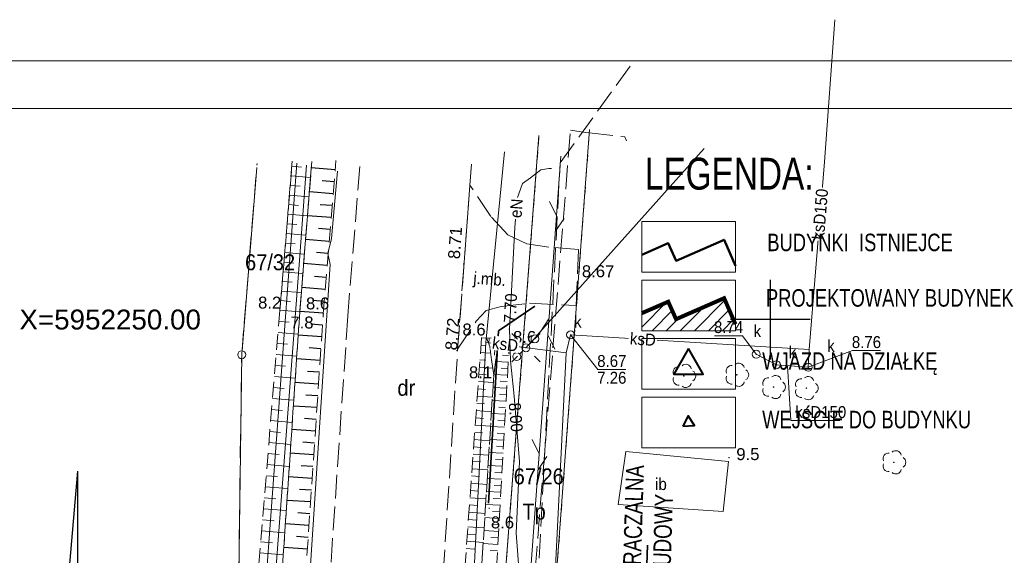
# Model space of a CAD drawing. Extents: x 5477991 to 5478204, y 5952118 to 5952269.
# Tile 8 of 9: x 5478103 to 5478165, y 5952235 to 5952269. Entities that reach past the tile are written whole.
import ezdxf
from ezdxf.enums import TextEntityAlignment as Align

# ---------------------------------------------------------------- set-up
doc = ezdxf.new("R2010")
doc.units = 0
doc.header["$LTSCALE"] = 0.5
for name, pattern in [('1 1', [2, 1, -1]), ('2 1', [3, 2, -1]), ('3 1', [4, 3, -1]), ('EGKK', [4, 3, -1]), ('EGUG', [2, 1, -1])]:
    doc.linetypes.add(name, pattern=pattern)
doc.layers.get('0').update_dxf_attribs({"color": 251})
for name, color, linetype, lineweight in [('--budynek', 7, 'Continuous', 20), ('--linia  zabudowy', 251, 'Continuous', 35), ('--tabelka rysunku', 7, 'Continuous', 0), ('--zagos.terenu', 7, 'Continuous', 30), ('--zagosp', 7, 'Continuous', 0), ('EGB_Budynek', 251, 'Continuous', 50), ('EGDE', 7, 'Continuous', 20), ('EGDE_O', 7, 'Continuous', 20), ('EGKK', 251, 'Continuous', 20), ('EGKK_O', 251, 'Continuous', 20), ('EGPG', 251, 'Continuous', 20), ('EGPG_O', 251, 'Continuous', 20), ('EGUG', 251, 'Continuous', 20), ('EGUG_O', 251, 'Continuous', 20), ('OTD', 251, 'Continuous', 20), ('OTD_O', 251, 'Continuous', 20), ('OTK', 251, 'Continuous', 20), ('OTK_O', 251, 'Continuous', 20), ('OTO', 251, 'Continuous', 20), ('OTR', 251, 'Continuous', 20), ('OTRN', 251, 'Continuous', 20), ('OTRN_O', 251, 'Continuous', 18), ('OTRS', 251, 'Continuous', 20), ('OTRS_O', 251, 'Continuous', 18), ('OTZ', 7, 'Continuous', 20), ('SUE', 251, 'Continuous', 20), ('SUE_O', 251, 'Continuous', 20), ('SUK', 251, 'Continuous', 20), ('SUK_O', 251, 'Continuous', 20), ('SUP', 251, 'Continuous', 20), ('SUPS', 251, 'Continuous', 20), ('SUPS_O', 251, 'Continuous', 0), ('SUT', 251, 'Continuous', 20), ('SUW', 251, 'Continuous', 20)]:
    doc.layers.add(name, color=color, linetype=linetype, lineweight=lineweight)
for name, color, linetype in [('PARSI', 7, 'Continuous'), ('Strzałka', 251, 'Continuous'), ('Wymiarowanie', 7, 'Continuous')]:
    doc.layers.add(name, color=color, linetype=linetype)
doc.styles.add('1-500', font='arial.ttf', dxfattribs={"width": 0.75, "height": 1.25})
doc.styles.add('BDOT', font='Arial.ttf', dxfattribs={"width": 0.9})
doc.styles.add('EGBP', font='arial.ttf')
doc.styles.add('EGiB', font='Arial.ttf', dxfattribs={"width": 0.9})
doc.styles.add('GESUT', font='Arial.ttf', dxfattribs={"width": 0.9})
doc.styles.add('MZSK', font='Arial.ttf', dxfattribs={"width": 0.9, "height": 0.75})
doc.styles.add('STYL-1', font='arial.ttf', dxfattribs={"width": 0.75})
doc.linetypes.add('LINIA ZAB2', pattern='A,0.4,[135,RODZLIN.shx,S=0.015,R=0,X=-0.1,Y=0],0.4', length=0.8)
doc.linetypes.add('OTOO', pattern='A,7.5,[30,msgB.shx,S=1.28,R=0,X=0,Y=0],7.5', length=15)
doc.linetypes.add('SUTP', pattern='A,7.5,[50,msgB.shx,S=1,R=0,X=0,Y=0],15,[50,msgB.shx,S=1,R=180,X=0,Y=0],7.5', length=30)

# ---------------------------------------------------------------- blocks, each defined once
blk = doc.blocks.new('OTZL')
at = {"layer": 'OTZ', "color": 0, "lineweight": 18, "const_width": 0.1}
blk.add_lwpolyline([(-0.05, 0, 1), (0.05, 0, 1)], format="xyb", close=True, dxfattribs=at)
at = {"layer": 'OTZ', "color": 0, "lineweight": 18}
for centre, start, end in [((0.25, 0.76), 12, 132), ((-0.65, 0.47), 84, 204), ((0.8, 0), 300, 60), ((-0.65, -0.47), 156, 276), ((0.25, -0.76), 228, 348)]:
    blk.add_arc(centre, 0.7, start, end, dxfattribs=at)
blk = doc.blocks.new('OTRN')
at = {"layer": 'OTRN', "color": 0, "const_width": 0.09}
blk.add_lwpolyline([(-0.04, 0, 1), (0.04, 0, 1)], format="xyb", close=True, dxfattribs=at)
at = {"layer": 'OTRN_O', "color": 0, "style": 'BDOT'}
blk.add_attdef('RZEDNA', (0.51, 0.52), '', height=1.5, dxfattribs=at)
blk = doc.blocks.new('OTRS')
at = {"layer": 'OTRS', "color": 0, "lineweight": -3, "const_width": 0.09}
blk.add_lwpolyline([(-0.04, 0, 1), (0.04, 0, 1)], format="xyb", close=True, dxfattribs=at)
at = {"layer": 'OTRS_O', "color": 0, "style": 'BDOT'}
blk.add_attdef('RZEDNA', (0.51, 0.52), '', height=1.5, dxfattribs=at)
blk = doc.blocks.new('SUPP')
at = {"color": 0}
blk.add_wipeout([(0.48, 0), (0.46, 0.15), (0.39, 0.28), (0.28, 0.39), (0.15, 0.46), (0, 0.48), (-0.15, 0.46), (-0.28, 0.39), (-0.39, 0.28), (-0.46, 0.15), (-0.48, 0), (-0.46, -0.15), (-0.39, -0.28), (-0.28, -0.39), (-0.15, -0.46), (0, -0.48), (0.15, -0.46), (0.28, -0.39), (0.39, -0.28), (0.46, -0.15)], dxfattribs=at).dxf.layer = 'SUP'
at = {"layer": 'SUP', "color": 0, "lineweight": 18}
blk.add_circle((0, 0), 0.5, dxfattribs=at)
blk = doc.blocks.new('SUKS')
at = {"layer": 'SUK', "color": 0, "lineweight": 18}
blk.add_circle((0, 0), 0.5, dxfattribs=at)
blk = doc.blocks.new('SUEO')
at = {"layer": 'SUE', "color": 0, "lineweight": 18}
blk.add_circle((0, 0), 0.5, dxfattribs=at)
blk = doc.blocks.new('SUE_L')
at = {"layer": 'SUE', "color": 0, "lineweight": 18}
for p, q in [((-1.77, 1.77), (-1.06, 1.06)), ((1.06, 1.06), (1.77, 1.77)), ((-1.77, -1.77), (-1.06, -1.06)), ((1.06, -1.06), (1.77, -1.77))]:
    blk.add_line(p, q, dxfattribs=at)
at = {"layer": 'SUE', "color": 0, "const_width": 0.09}
blk.add_lwpolyline([(-0.04, 0, 1), (0.04, 0, 1)], format="xyb", close=True, dxfattribs=at)
blk = doc.blocks.new('SUPS_A')
at = {"layer": 'SUPS', "color": 0, "const_width": 0.09, "flags": 128}
blk.add_lwpolyline([(-0.04, 0, 1), (0.04, 0, 1)], format="xyb", close=True, dxfattribs=at)
at = {"layer": 'SUPS_O', "color": 0, "style": 'GESUT', "width": 0.9}
blk.add_attdef('RZG', text='', height=1.5, dxfattribs=at).set_placement((3.31, -1.44), align=Align.CENTER)
blk.add_attdef('RZD', text='', height=1.5, dxfattribs=at).set_placement((3.31, -2.04), align=Align.TOP_CENTER)
blk = doc.blocks.new('SUPS_B')
at = {"layer": 'SUPS', "color": 0, "const_width": 0.09, "flags": 128}
blk.add_lwpolyline([(-0.04, 0, 1), (0.04, 0, 1)], format="xyb", close=True, dxfattribs=at)
at = {"layer": 'SUPS_O', "color": 0, "style": 'GESUT', "width": 0.9}
blk.add_attdef('RZEDNA', (1.6, -0.74), '', height=1.5, dxfattribs=at)
blk = doc.blocks.new('EGPG_a')
at = {"layer": 'EGPG_O', "color": 0, "style": 'EGBP'}
blk.add_attdef('NRP', (0.98, 0.52), '', height=1.5, dxfattribs=at)
at = {"color": 0}
blk.add_wipeout([(0.48, 0), (0.46, 0.15), (0.39, 0.28), (0.28, 0.39), (0.15, 0.46), (0, 0.48), (-0.15, 0.46), (-0.28, 0.39), (-0.39, 0.28), (-0.46, 0.15), (-0.48, 0), (-0.46, -0.15), (-0.39, -0.28), (-0.28, -0.39), (-0.15, -0.46), (0, -0.48), (0.15, -0.46), (0.28, -0.39), (0.39, -0.28), (0.46, -0.15)], dxfattribs=at).dxf.layer = 'EGPG'
at = {"layer": 'EGPG', "color": 0, "lineweight": 18}
blk.add_circle((0, 0, 1), 0.5, dxfattribs=at)
blk = doc.blocks.new('SUTP')
at = {"layer": 'SUT', "color": 0, "lineweight": 18}
for p, q in [((-1, 0.27), (0, 2)), ((1, -1.73), (0, 0))]:
    blk.add_line(p, q, dxfattribs=at)
blk = doc.blocks.new('mzsk')
at = {"layer": 'PARSI', "color": 0}
for p, q in [((0, -5), (0, 5)), ((5, 0), (-5, 0))]:
    blk.add_line(p, q, dxfattribs=at)

msp = doc.modelspace()

# ---------------------------------------------------------------- linework, layer by layer
at = {"layer": '--linia  zabudowy', "linetype": 'LINIA ZAB2', "ltscale": 10}
msp.add_lwpolyline([(5478142.281, 5952235.821), (5478142.121, 5952230.823), (5478141.96, 5952225.826), (5478141.057, 5952197.707)], dxfattribs=at)
at = {"layer": '--zagosp', "linetype": 'Continuous'}
for points in [[(5478141.915, 5952256.154), (5478147.805, 5952256.154), (5478147.805, 5952252.978), (5478141.915, 5952252.978)], [(5478141.915, 5952245.126), (5478147.805, 5952245.126), (5478147.805, 5952241.95), (5478141.915, 5952241.95)]]:
    msp.add_lwpolyline(points, close=True, dxfattribs=at)
at = {"color": 0, "linetype": 'Continuous', "lineweight": 40, "elevation": 10.26}
msp.add_lwpolyline([(5478144.861, 5952248.182), (5478143.936, 5952246.578), (5478145.787, 5952246.578)], close=True, dxfattribs=at)
at = {"color": 0, "linetype": 'Continuous', "lineweight": 40}
msp.add_lwpolyline([(5478144.507, 5952243.307), (5478145.236, 5952243.348), (5478144.836, 5952243.959)], close=True, dxfattribs=at)
at = {"flags": 128}
for points in [[(5478106.46, 5952240.484), (5478104.218, 5952214.447), (5478108.702, 5952214.447)], [(5478106.46, 5952240.484), (5478106.46, 5952202.369)]]:
    msp.add_lwpolyline(points, dxfattribs=at)
at = {"layer": 'EGB_Budynek', "linetype": 'Continuous', "lineweight": 50, "elevation": 10.26}
msp.add_lwpolyline([(5478141.915, 5952254.073), (5478143.584, 5952254.797), (5478144.074, 5952253.699), (5478147.096, 5952255.018), (5478147.805, 5952253.381)], dxfattribs=at)
at = {"layer": 'EGDE', "lineweight": 18}
msp.add_lwpolyline([(5478117.721, 5952259.545), (5478116.78, 5952247.79), (5478116.07, 5952195.31), (5478117.84, 5952195.65), (5478117.03, 5952216.4), (5478120.247, 5952259.821)], dxfattribs=at)
at = {"layer": 'EGUG', "linetype": 'EGUG', "lineweight": 18}
msp.add_lwpolyline([(5478117.734, 5952259.699), (5478117.742, 5952259.804)], dxfattribs=at)
at = {"layer": 'OTD', "lineweight": 18}
msp.add_lwpolyline([(5478140.92, 5952241.71), (5478140.44, 5952238.37), (5478147.03, 5952237.95), (5478147.37, 5952241.09)], close=True, dxfattribs=at)
at = {"layer": 'OTK', "linetype": '3 1', "lineweight": 18}
for points in [[(5478124.2, 5952259.624), (5478123.45, 5952250.23), (5478122.17, 5952231.51), (5478121.79, 5952221.71), (5478121.19, 5952200.03), (5478121.55, 5952177.52), (5478121.71, 5952172.53), (5478121.84, 5952169.929)], [(5478128.828, 5952171.097), (5478128.63, 5952175.15), (5478128.21, 5952200), (5478128.68, 5952218.43), (5478128.8, 5952220.95), (5478128.95, 5952224.6), (5478129.06, 5952228.05), (5478130.35, 5952248.13), (5478131.12, 5952258.45), (5478131.23, 5952259.771)]]:
    msp.add_lwpolyline(points, dxfattribs=at)
msp.add_lwpolyline([(5478131.12, 5952258.45), (5478130.73, 5952253.3), (5478130.35, 5952248.13), (5478131.52, 5952249.9), (5478132.15, 5952250.57), (5478133.09, 5952250.82), (5478134.87, 5952251.02), (5478137.8, 5952250.88), (5478137.94, 5952254.4), (5478136.07, 5952254.55), (5478134.69, 5952254.76), (5478133.51, 5952255.33), (5478132.43, 5952256.48)], close=True, dxfattribs=at)
at = {"layer": 'OTO', "linetype": 'OTOO', "lineweight": 35}
msp.add_lwpolyline([(5478135.21, 5952250.84), (5478132.92, 5952249.29), (5478132.29, 5952238.47)], dxfattribs=at)
at = {"layer": 'OTR'}
for p, q in [((5478119.932, 5952259.63), (5478120.543, 5952259.579)), ((5478119.882, 5952259.027), (5478121.105, 5952258.925)), ((5478119.882, 5952259.027), (5478121.105, 5952258.925)), ((5478119.832, 5952258.424), (5478120.444, 5952258.373)), ((5478119.832, 5952258.424), (5478120.444, 5952258.373)), ((5478119.782, 5952257.821), (5478121.008, 5952257.719)), ((5478119.782, 5952257.821), (5478121.008, 5952257.719)), ((5478119.732, 5952257.219), (5478120.346, 5952257.168)), ((5478119.732, 5952257.219), (5478120.346, 5952257.168)), ((5478119.682, 5952256.616), (5478120.912, 5952256.514)), ((5478119.682, 5952256.616), (5478120.912, 5952256.514)), ((5478119.632, 5952256.013), (5478120.248, 5952255.962)), ((5478119.632, 5952256.013), (5478120.248, 5952255.962)), ((5478119.582, 5952255.41), (5478120.816, 5952255.308)), ((5478119.582, 5952255.41), (5478120.816, 5952255.308)), ((5478119.531, 5952254.808), (5478120.149, 5952254.756)), ((5478119.531, 5952254.808), (5478120.149, 5952254.756)), ((5478119.481, 5952254.205), (5478120.719, 5952254.102)), ((5478119.481, 5952254.205), (5478120.719, 5952254.102)), ((5478119.431, 5952253.602), (5478120.051, 5952253.55)), ((5478119.431, 5952253.602), (5478120.051, 5952253.55)), ((5478119.381, 5952252.999), (5478120.623, 5952252.896)), ((5478119.381, 5952252.999), (5478120.623, 5952252.896)), ((5478119.331, 5952252.396), (5478119.953, 5952252.345)), ((5478119.331, 5952252.396), (5478119.953, 5952252.345)), ((5478119.281, 5952251.794), (5478120.527, 5952251.69)), ((5478119.281, 5952251.794), (5478120.527, 5952251.69)), ((5478119.231, 5952251.191), (5478119.855, 5952251.139)), ((5478119.231, 5952251.191), (5478119.855, 5952251.139)), ((5478119.18, 5952250.58), (5478120.43, 5952250.476)), ((5478119.18, 5952250.58), (5478120.43, 5952250.476)), ((5478119.122, 5952249.887), (5478119.753, 5952249.835)), ((5478119.122, 5952249.887), (5478119.753, 5952249.835)), ((5478119.065, 5952249.195), (5478120.336, 5952249.089)), ((5478119.065, 5952249.195), (5478120.336, 5952249.089)), ((5478132.325, 5952248.839), (5478132.3, 5952248.493)), ((5478119.007, 5952248.502), (5478119.648, 5952248.449)), ((5478119.007, 5952248.502), (5478119.648, 5952248.449)), ((5478131.817, 5952248.384), (5478132.085, 5952248.365)), ((5478132.737, 5952248.809), (5478132.663, 5952247.768)), ((5478133.602, 5952248.552), (5478133.317, 5952248.568)), ((5478118.95, 5952247.81), (5478120.242, 5952247.702)), ((5478118.95, 5952247.81), (5478120.242, 5952247.702)), ((5478131.784, 5952247.928), (5478132.428, 5952247.881)), ((5478133.578, 5952248.143), (5478132.838, 5952248.185)), ((5478133.555, 5952247.734), (5478133.17, 5952247.756)), ((5478118.892, 5952247.117), (5478119.543, 5952247.063)), ((5478118.892, 5952247.117), (5478119.543, 5952247.063)), ((5478131.718, 5952247.016), (5478132.557, 5952246.955)), ((5478131.751, 5952247.472), (5478132.122, 5952247.445)), ((5478133.531, 5952247.325), (5478132.733, 5952247.371)), ((5478118.834, 5952246.424), (5478120.148, 5952246.315)), ((5478118.834, 5952246.424), (5478120.148, 5952246.315)), ((5478131.685, 5952246.56), (5478132.152, 5952246.526)), ((5478133.484, 5952246.507), (5478132.627, 5952246.556)), ((5478133.508, 5952246.916), (5478133.094, 5952246.94)), ((5478131.652, 5952246.103), (5478132.591, 5952246.036)), ((5478133.438, 5952245.689), (5478132.572, 5952245.739)), ((5478133.461, 5952246.098), (5478133.029, 5952246.123)), ((5478118.777, 5952245.732), (5478119.439, 5952245.677)), ((5478118.777, 5952245.732), (5478119.439, 5952245.677)), ((5478131.586, 5952245.191), (5478132.533, 5952245.123)), ((5478131.619, 5952245.647), (5478132.091, 5952245.613)), ((5478133.414, 5952245.28), (5478132.98, 5952245.305)), ((5478118.719, 5952245.039), (5478120.054, 5952244.928)), ((5478118.719, 5952245.039), (5478120.054, 5952244.928)), ((5478131.553, 5952244.735), (5478132.029, 5952244.701)), ((5478133.391, 5952244.872), (5478132.521, 5952244.921)), ((5478118.662, 5952244.347), (5478119.334, 5952244.291)), ((5478118.662, 5952244.347), (5478119.334, 5952244.291)), ((5478131.52, 5952244.279), (5478132.476, 5952244.21)), ((5478133.344, 5952244.054), (5478132.469, 5952244.104)), ((5478133.367, 5952244.463), (5478132.931, 5952244.488)), ((5478118.604, 5952243.654), (5478119.959, 5952243.541)), ((5478118.604, 5952243.654), (5478119.959, 5952243.541)), ((5478131.454, 5952243.367), (5478132.419, 5952243.297)), ((5478131.487, 5952243.823), (5478131.967, 5952243.788)), ((5478133.297, 5952243.236), (5478132.418, 5952243.286)), ((5478133.32, 5952243.645), (5478132.882, 5952243.67)), ((5478118.546, 5952242.961), (5478119.229, 5952242.905)), ((5478118.546, 5952242.961), (5478119.229, 5952242.905)), ((5478131.421, 5952242.911), (5478131.906, 5952242.876)), ((5478133.274, 5952242.827), (5478132.833, 5952242.852)), ((5478118.489, 5952242.269), (5478119.865, 5952242.154)), ((5478118.489, 5952242.269), (5478119.865, 5952242.154)), ((5478131.388, 5952242.455), (5478132.361, 5952242.384)), ((5478133.25, 5952242.418), (5478132.367, 5952242.469)), ((5478133.227, 5952242.009), (5478132.784, 5952242.035)), ((5478118.431, 5952241.576), (5478119.125, 5952241.519)), ((5478118.431, 5952241.576), (5478119.125, 5952241.519)), ((5478131.323, 5952241.543), (5478132.304, 5952241.472)), ((5478131.356, 5952241.999), (5478131.844, 5952241.963)), ((5478133.203, 5952241.6), (5478132.315, 5952241.651)), ((5478118.374, 5952240.884), (5478119.771, 5952240.767)), ((5478118.374, 5952240.884), (5478119.771, 5952240.767)), ((5478131.29, 5952241.086), (5478131.782, 5952241.051)), ((5478133.156, 5952240.783), (5478132.264, 5952240.834)), ((5478133.18, 5952241.191), (5478132.735, 5952241.217)), ((5478118.316, 5952240.191), (5478119.02, 5952240.133)), ((5478118.316, 5952240.191), (5478119.02, 5952240.133)), ((5478131.224, 5952240.174), (5478131.721, 5952240.138)), ((5478131.257, 5952240.63), (5478132.247, 5952240.559)), ((5478133.133, 5952240.374), (5478132.686, 5952240.399)), ((5478131.191, 5952239.718), (5478132.189, 5952239.646)), ((5478133.11, 5952239.965), (5478132.212, 5952240.016)), ((5478133.086, 5952239.556), (5478132.636, 5952239.582)), ((5478118.258, 5952239.498), (5478119.677, 5952239.38)), ((5478118.258, 5952239.498), (5478119.677, 5952239.38)), ((5478131.158, 5952239.262), (5478131.659, 5952239.226)), ((5478133.063, 5952239.147), (5478132.161, 5952239.199)), ((5478118.201, 5952238.806), (5478118.916, 5952238.746)), ((5478118.201, 5952238.806), (5478118.916, 5952238.746)), ((5478131.092, 5952238.35), (5478131.597, 5952238.313)), ((5478131.125, 5952238.806), (5478132.132, 5952238.733)), ((5478133.016, 5952238.329), (5478132.11, 5952238.381)), ((5478133.039, 5952238.738), (5478132.587, 5952238.764)), ((5478118.143, 5952238.113), (5478119.583, 5952237.994)), ((5478118.143, 5952238.113), (5478119.583, 5952237.994)), ((5478131.059, 5952237.894), (5478132.074, 5952237.82)), ((5478132.992, 5952237.92), (5478132.538, 5952237.946)), ((5478118.086, 5952237.421), (5478118.811, 5952237.36)), ((5478118.086, 5952237.421), (5478118.811, 5952237.36)), ((5478131.026, 5952237.438), (5478131.536, 5952237.401)), ((5478132.969, 5952237.511), (5478132.058, 5952237.564)), ((5478132.946, 5952237.102), (5478132.489, 5952237.129)), ((5478118.028, 5952236.728), (5478119.489, 5952236.607)), ((5478118.028, 5952236.728), (5478119.489, 5952236.607)), ((5478130.96, 5952236.525), (5478131.474, 5952236.488)), ((5478130.993, 5952236.982), (5478132.017, 5952236.908)), ((5478132.922, 5952236.694), (5478132.007, 5952236.746)), ((5478117.97, 5952236.036), (5478118.706, 5952235.974)), ((5478117.97, 5952236.036), (5478118.706, 5952235.974)), ((5478130.927, 5952236.069), (5478131.96, 5952235.995)), ((5478132.875, 5952235.876), (5478131.956, 5952235.928)), ((5478132.899, 5952236.285), (5478132.44, 5952236.311)), ((5478117.913, 5952235.343), (5478119.395, 5952235.22)), ((5478117.913, 5952235.343), (5478119.395, 5952235.22)), ((5478130.894, 5952235.613), (5478131.413, 5952235.576)), ((5478132.852, 5952235.467), (5478132.391, 5952235.493))]:
    msp.add_line(p, q, dxfattribs=at)
at = {"layer": 'OTR', "linetype": '2 1', "lineweight": 18}
for points in [[(5478121.169, 5952259.73), (5478120.43, 5952250.48), (5478119.09, 5952230.72), (5478119.68, 5952229.9), (5478120.63, 5952230.48), (5478120.78, 5952233.68), (5478121.91, 5952250.36), (5478122.699, 5952259.995)], [(5478119.959, 5952259.954), (5478119.18, 5952250.58), (5478117.54, 5952230.86), (5478118.35, 5952229.89), (5478119.09, 5952230.72), (5478120.43, 5952250.48), (5478121.185, 5952259.93)], [(5478119.905, 5952259.298), (5478119.18, 5952250.58), (5478117.54, 5952230.86), (5478118.35, 5952229.89), (5478119.09, 5952230.72), (5478120.43, 5952250.48), (5478121.167, 5952259.712)], [(5478121.115, 5952259.048), (5478120.43, 5952250.48), (5478119.09, 5952230.72), (5478119.68, 5952229.9), (5478120.63, 5952230.48), (5478120.78, 5952233.68), (5478121.91, 5952250.36), (5478122.63, 5952259.145)]]:
    msp.add_lwpolyline(points, dxfattribs=at)
for points in [[(5478130.85, 5952226.94), (5478131.12, 5952227.44), (5478131.5, 5952228.68), (5478132.62, 5952246.5), (5478132.37, 5952248.3), (5478132.17, 5952248.85), (5478131.85, 5952248.84), (5478130.27, 5952226.98)], [(5478132.17, 5952248.85), (5478132.37, 5952248.3), (5478132.62, 5952246.5), (5478132.85, 5952248.28), (5478133.15, 5952248.78)], [(5478133.15, 5952248.78), (5478132.85, 5952248.28), (5478132.62, 5952246.5), (5478131.5, 5952228.68), (5478131.59, 5952227.39), (5478131.81, 5952226.86), (5478132.36, 5952226.88), (5478133.61, 5952248.7)]]:
    msp.add_lwpolyline(points, close=True, dxfattribs=at)
at = {"layer": 'Strzałka', "linetype": 'ByBlock'}
for p, q in [((5478122.651, 5952259.41), (5478121.153, 5952259.532)), ((5478122.59, 5952258.658), (5478121.842, 5952258.72)), ((5478122.528, 5952257.907), (5478121.033, 5952258.03)), ((5478122.467, 5952257.156), (5478121.72, 5952257.217)), ((5478122.405, 5952256.404), (5478120.913, 5952256.527)), ((5478122.344, 5952255.653), (5478121.598, 5952255.714)), ((5478122.282, 5952254.902), (5478120.793, 5952255.024)), ((5478122.221, 5952254.15), (5478121.477, 5952254.211)), ((5478122.159, 5952253.399), (5478120.673, 5952253.521)), ((5478122.097, 5952252.648), (5478121.355, 5952252.709)), ((5478122.036, 5952251.897), (5478120.553, 5952252.018)), ((5478121.974, 5952251.145), (5478121.234, 5952251.206)), ((5478121.913, 5952250.394), (5478120.433, 5952250.515)), ((5478121.862, 5952249.653), (5478121.121, 5952249.703)), ((5478121.812, 5952248.912), (5478120.33, 5952249.012)), ((5478121.762, 5952248.171), (5478121.021, 5952248.221)), ((5478121.712, 5952247.43), (5478120.23, 5952247.53)), ((5478121.661, 5952246.689), (5478120.921, 5952246.739)), ((5478121.611, 5952245.948), (5478120.129, 5952246.049)), ((5478121.561, 5952245.207), (5478120.82, 5952245.257)), ((5478121.511, 5952244.466), (5478120.029, 5952244.567)), ((5478121.461, 5952243.725), (5478120.72, 5952243.775)), ((5478121.41, 5952242.984), (5478119.928, 5952243.085)), ((5478121.36, 5952242.243), (5478120.619, 5952242.293)), ((5478121.31, 5952241.502), (5478119.828, 5952241.603)), ((5478121.26, 5952240.761), (5478120.519, 5952240.812)), ((5478121.21, 5952240.02), (5478119.727, 5952240.121)), ((5478121.159, 5952239.279), (5478120.418, 5952239.33)), ((5478121.109, 5952238.538), (5478119.627, 5952238.639)), ((5478121.059, 5952237.797), (5478120.318, 5952237.848)), ((5478121.009, 5952237.056), (5478119.527, 5952237.157)), ((5478120.959, 5952236.315), (5478120.217, 5952236.366)), ((5478120.908, 5952235.574), (5478119.426, 5952235.675))]:
    msp.add_line(p, q, dxfattribs=at)
at = {"layer": 'SUE', "lineweight": 18}
msp.add_lwpolyline([(5478122.794, 5952259.321), (5478122.42, 5952255.09), (5478122.19, 5952254.15), (5478122.34, 5952253.46), (5478121.11, 5952234.56), (5478120.33, 5952218.76), (5478120.17, 5952218.07), (5478120.36, 5952217.46), (5478119.64, 5952204.23), (5478119.96, 5952199.59), (5478120.23, 5952183.23), (5478120.02, 5952182.42), (5478120.27, 5952181.74), (5478120.53, 5952176.17), (5478121, 5952170.37), (5478121.025, 5952169.868)], dxfattribs=at)
at = {"layer": 'SUK', "lineweight": 18}
for points in [[(5478154.06, 5952268.84), (5478153.4, 5952259.91), (5478152.43, 5952248.12)], [(5478152.43, 5952248.12), (5478137.45, 5952249.04), (5478137.17, 5952247.91)], [(5478137.704, 5952171.888), (5478135.32, 5952210.94), (5478137.17, 5952247.91)], [(5478152.43, 5952248.12), (5478152.38, 5952247), (5478150.38, 5952247.16), (5478149.11, 5952247.82)]]:
    msp.add_lwpolyline(points, dxfattribs=at)
at = {"layer": 'SUP', "linetype": '1 1', "lineweight": 18}
msp.add_lwpolyline([(5478134.06, 5952247.67), (5478135.21, 5952248.79)], dxfattribs=at)
at = {"layer": 'SUW', "lineweight": 18}
msp.add_lwpolyline([(5478120.846, 5952259.693), (5478120.4, 5952253.44), (5478117.88, 5952220.52), (5478120.21, 5952170.106)], dxfattribs=at)

# ---------------------------------------------------------------- block references
at = {"layer": 'OTRN'}
ref = msp.add_blockref('OTRN', (5478119.18, 5952250.58), dxfattribs=dict(at, xscale=0.5, yscale=0.5, zscale=0.5, rotation=360))
ref.add_attrib('RZEDNA', '8.2', (5478117.81, 5952250.69, 8.2), dxfattribs={"layer": 'OTRN_O', "color": 0, "height": 0.75, "style": 'BDOT'})
ref = msp.add_blockref('OTRN', (5478121.91, 5952250.36), dxfattribs=dict(at, xscale=0.5, yscale=0.5, zscale=0.5, rotation=360))
ref.add_attrib('RZEDNA', '8.6', (5478120.82, 5952250.64, 8.6), dxfattribs={"layer": 'OTRN_O', "color": 0, "height": 0.75, "style": 'BDOT'})
ref = msp.add_blockref('OTRN', (5478120.43, 5952250.48), dxfattribs=dict(at, xscale=0.5, yscale=0.5, zscale=0.5, rotation=360))
ref.add_attrib('RZEDNA', '7.8', (5478119.84, 5952249.44, 7.8), dxfattribs={"layer": 'OTRN_O', "color": 0, "height": 0.75, "style": 'BDOT'})
ref = msp.add_blockref('OTRN', (5478131.85, 5952248.84), dxfattribs=dict(at, xscale=0.5, yscale=0.5, zscale=0.5, rotation=360))
ref.add_attrib('RZEDNA', '8.6', (5478130.65, 5952249, 8.6), dxfattribs={"layer": 'OTRN_O', "color": 0, "height": 0.75, "style": 'BDOT'})
ref = msp.add_blockref('OTRN', (5478133.61, 5952248.7), dxfattribs=dict(at, xscale=0.5, yscale=0.5, zscale=0.5, rotation=360))
ref.add_attrib('RZEDNA', '8.6', (5478133.83, 5952248.53, 8.6), dxfattribs={"layer": 'OTRN_O', "color": 0, "height": 0.75, "style": 'BDOT'})
ref = msp.add_blockref('OTRN', (5478132.62, 5952246.5), dxfattribs=dict(at, xscale=0.5, yscale=0.5, zscale=0.5, rotation=360))
ref.add_attrib('RZEDNA', '8.1', (5478131.062, 5952246.31, 8.1), dxfattribs={"layer": 'OTRN_O', "color": 0, "height": 0.75, "style": 'BDOT'})
ref = msp.add_blockref('OTRN', (5478147.4, 5952241.33), dxfattribs=dict(at, xscale=0.5, yscale=0.5, zscale=0.5, rotation=360))
ref.add_attrib('RZEDNA', '9.5', (5478147.86, 5952241.17, 9.5), dxfattribs={"layer": 'OTRN_O', "color": 0, "height": 0.75, "style": 'BDOT'})
ref = msp.add_blockref('OTRN', (5478132.33, 5952238.14), dxfattribs=dict(at, xscale=0.5, yscale=0.5, zscale=0.5, rotation=360))
ref.add_attrib('RZEDNA', '8.6', (5478132.44, 5952236.88, 8.6), dxfattribs={"layer": 'OTRN_O', "color": 0, "height": 0.75, "style": 'BDOT'})
at = {"layer": 'OTRS'}
ref = msp.add_blockref('OTRS', (5478130.72, 5952253.5, 8.71), dxfattribs=dict(at, xscale=0.5, yscale=0.5, zscale=0.5))
ref.add_attrib('RZEDNA', '8.71', (5478130.482, 5952253.776, 8.71), dxfattribs={"layer": 'OTRS_O', "color": 0, "height": 0.75, "rotation": 85.69193, "style": 'BDOT'})
at = {"layer": 'OTRS', "xscale": 0.5, "yscale": 0.5, "zscale": 0.5}
msp.add_blockref('OTRS', (5478137.9, 5952252.4, 8.673), dxfattribs=at).add_auto_attribs({'RZEDNA': '8.67'})
at = {"layer": 'OTRS'}
ref = msp.add_blockref('OTRS', (5478130.31, 5952248.05), dxfattribs=dict(at, xscale=0.5, yscale=0.5, zscale=0.5, rotation=360))
ref.add_attrib('RZEDNA', '8.72', (5478130.31, 5952248.05, 8.72), dxfattribs={"layer": 'OTRS_O', "color": 0, "height": 0.75, "rotation": 85.94023, "style": 'BDOT'})
at = {"layer": 'OTZ', "xscale": 0.5, "yscale": 0.5, "zscale": 0.5, "rotation": 360}
for p in [(5478144.56, 5952246.46), (5478147.89, 5952246.53), (5478150.2, 5952245.76), (5478152.26, 5952245.69), (5478157.76, 5952241.03)]:
    msp.add_blockref('OTZL', p, dxfattribs=at)
at = {"layer": 'SUPS'}
ref = msp.add_blockref('SUPS_B', (5478133.9, 5952245.18), dxfattribs=dict(at, xscale=0.5, yscale=0.5, zscale=0.5, rotation=360))
ref.add_attrib('RZEDNA', '8.00', dxfattribs={"layer": 'SUPS_O', "color": 0, "height": 0.75, "rotation": 274.7516, "style": 'GESUT', "width": 0.9}).set_placement((5478133.93, 5952244.78, 8), align=Align.MIDDLE_LEFT)
at = {"layer": 'SUT', "linetype": 'SUTP', "lineweight": 18, "xscale": 0.5, "yscale": 0.5, "zscale": 0.5}
for p, rotation in [((5478136.558, 5952256.52), 175.8464788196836), ((5478135.472, 5952241.559), 175.8464788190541)]:
    msp.add_blockref('SUTP', p, dxfattribs=dict(at, rotation=rotation))

# ---------------------------------------------------------------- texts
at = {"layer": '--linia  zabudowy', "insert": (5478141.51, 5952258.556), "char_height": 1.5, "width": 59.72916, "attachment_point": 2, "rotation": 88.1603, "style": '1-500'}
msp.add_mtext('\\pxql;{\\H0.75x;NIEPRZEKRACZALNA\\P\\pxql;LINIA  ZABUDOWY}', dxfattribs=at)
at = {"layer": '--zagos.terenu', "linetype": 'Continuous', "insert": (5478179.588, 5952251.91), "char_height": 1.1, "width": 59.72916, "attachment_point": 2, "rotation": 0, "style": '1-500'}
msp.add_mtext('\\pxql;PROJEKTOWANY BUDYNEK', dxfattribs=at)
at = {"layer": 'EGDE_O', "char_height": 1, "attachment_point": 7, "style": 'EGiB'}
for s, insert in [('67/32', (5478116.992, 5952253.084)), ('67/26', (5478133.872, 5952239.634))]:
    msp.add_mtext(s, dxfattribs=dict(at, insert=insert))
at = {"layer": 'EGKK_O', "insert": (5478126.565, 5952246.209), "char_height": 1, "width": 1.89347, "attachment_point": 1, "style": 'EGiB'}
msp.add_mtext('dr', dxfattribs=at)
at = {"layer": 'EGUG_O', "insert": (5478134.419, 5952237.131), "char_height": 1, "attachment_point": 7, "style": 'EGiB'}
msp.add_mtext('Tp', dxfattribs=at)
at = {"layer": 'OTD_O', "insert": (5478142.76, 5952239.28), "char_height": 0.75, "attachment_point": 7, "style": 'BDOT'}
msp.add_mtext('ib', dxfattribs=at)
at = {"layer": 'OTK_O', "insert": (5478131.299, 5952252.024), "char_height": 0.75, "attachment_point": 7, "rotation": 355.74262, "style": 'BDOT'}
msp.add_mtext('j.mb.', dxfattribs=at)
at = {"layer": 'SUK_O', "char_height": 0.75, "attachment_point": 7, "style": 'GESUT'}
for insert in [(5478137.67, 5952249.49), (5478148.95, 5952248.9), (5478153.57, 5952247.97), (5478151.16, 5952247.56)]:
    msp.add_mtext('k', dxfattribs=dict(at, insert=insert))
at = {"layer": 'Wymiarowanie', "style": 'MZSK'}
msp.add_text('X=5952250.00', height=1.25, dxfattribs=at).set_placement((5478102.811, 5952249.001), align=Align.BOTTOM_LEFT)

# ---------------------------------------------------------------- next in the draw order: block references
at = {"layer": 'SUK', "xscale": 0.5, "yscale": 0.5, "zscale": 0.5, "rotation": 360}
for p in [(5478149.11, 5952247.82), (5478150.38, 5952247.16), (5478152.38, 5952247)]:
    msp.add_blockref('SUKS', p, dxfattribs=at)
at = {"layer": 'SUP', "xscale": 0.5, "yscale": 0.5, "zscale": 0.5}
for p in [(5478135.21, 5952248.79), (5478134.06, 5952247.67)]:
    msp.add_blockref('SUPP', p, dxfattribs=at)

# ---------------------------------------------------------------- next in the draw order: texts
at = {"layer": 'SUK_O', "char_height": 0.75, "attachment_point": 4, "style": 'GESUT', "bg_fill": 3, "box_fill_scale": 1.1, "bg_fill_color": 256, "bg_fill_transparency": 0}
for s, insert, rotation in [('ksD150', (5478153, 5952255.03), 85.29623), ('ksD', (5478141.18, 5952248.81), 356.48517)]:
    msp.add_mtext(s, dxfattribs=dict(at, insert=insert, rotation=rotation))
at = {"layer": 'SUK_O', "insert": (5478151.569, 5952243.801), "char_height": 0.75, "attachment_point": 7, "style": 'GESUT', "bg_fill": 3, "box_fill_scale": 1.1, "bg_fill_color": 256, "bg_fill_transparency": 0}
msp.add_mtext('ksD150', dxfattribs=at)

# ---------------------------------------------------------------- next in the draw order: hatches: boundary and pattern name
at = {"layer": '--budynek', "linetype": 'ByBlock'}
h = msp.add_hatch(dxfattribs=at)
h.set_pattern_fill('ANSI31', color=256, scale=5, style=0)
h.set_pattern_definition([(45, (-10975.6392, -7727.77817), (-0.44194173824, 0.44194173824), [])])
h.paths.add_polyline_path([(5478147.805, 5952249.705), (5478147.096, 5952251.343), (5478144.074, 5952250.024), (5478143.584, 5952251.121), (5478141.915, 5952250.398), (5478141.915, 5952249.302), (5478147.805, 5952249.302)])

# ---------------------------------------------------------------- next in the draw order: linework, layer by layer
at = {"layer": '--budynek', "elevation": 10.26}
msp.add_lwpolyline([(5478141.915, 5952250.398, 0.25, 0.25, 0), (5478143.584, 5952251.121, 0.25, 0.25, 0), (5478144.074, 5952250.024, 0.25, 0.25, 0), (5478147.096, 5952251.343, 0.25, 0.25, 0), (5478147.805, 5952249.705, 0.25, 0.25, 0)], format="xyseb", dxfattribs=at)
at = {"layer": '--zagosp', "linetype": 'Continuous'}
for points in [[(5478141.915, 5952252.478), (5478147.805, 5952252.478), (5478147.805, 5952249.302), (5478141.915, 5952249.302)], [(5478141.915, 5952248.802), (5478147.805, 5952248.802), (5478147.805, 5952245.626), (5478141.915, 5952245.626)]]:
    msp.add_lwpolyline(points, close=True, dxfattribs=at)
at = {"layer": 'SUK', "lineweight": 18}
msp.add_lwpolyline([(5478132.13, 5952248.55), (5478137.17, 5952247.91)], dxfattribs=at)
at = {"layer": 'SUK_O', "linetype": 'Continuous'}
msp.add_lwpolyline([(5478151.08, 5952247.1), (5478151.28, 5952243.66), (5478154.366, 5952243.66)], dxfattribs=at)
at = {"layer": 'SUPS', "linetype": 'Continuous'}
for points in [[(5478149.11, 5952247.82), (5478148.245, 5952248.987), (5478146.495, 5952248.987)], [(5478152.38, 5952247), (5478155.158, 5952248.047), (5478156.911, 5952248.047)]]:
    msp.add_lwpolyline(points, dxfattribs=at)

# ---------------------------------------------------------------- next in the draw order: block references
at = {"layer": 'PARSI', "xscale": 0.5, "yscale": 0.5, "zscale": 0.5}
msp.add_blockref('mzsk', (5478150, 5952250), dxfattribs=at)
at = {"layer": 'SUPS'}
ref = msp.add_blockref('SUPS_A', (5478149.11, 5952247.82), dxfattribs=dict(at, xscale=0.5, yscale=0.5, zscale=0.5, rotation=360))
ref.add_attrib('RZG', '8.74', dxfattribs={"layer": 'SUPS_O', "color": 0, "height": 0.75, "style": 'GESUT', "width": 0.9}).set_placement((5478148.29, 5952249.15, 8.74), align=Align.RIGHT)
ref = msp.add_blockref('SUPS_A', (5478152.38, 5952247), dxfattribs=dict(at, xscale=0.5, yscale=0.5, zscale=0.5, rotation=360))
ref.add_attrib('RZG', '8.76', (5478155.12, 5952248.21, 8.76), dxfattribs={"layer": 'SUPS_O', "color": 0, "height": 0.75, "style": 'GESUT', "width": 0.9})
at = {"layer": 'SUT', "linetype": 'SUTP', "lineweight": 18, "xscale": 0.5, "yscale": 0.5, "zscale": 0.5, "rotation": 355.8464788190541}
msp.add_blockref('SUTP', (5478136.015, 5952249.04), dxfattribs=at)

# ---------------------------------------------------------------- next in the draw order: texts
at = {"layer": '--zagos.terenu', "linetype": 'Continuous', "insert": (5478149.808, 5952255.396), "char_height": 1.1, "width": 27.2795, "attachment_point": 1, "rotation": 0, "style": 'STYL-1'}
msp.add_mtext('BUDYNKI  ISTNIEJCE', dxfattribs=at)
at = {"layer": '--zagosp', "linetype": 'Continuous', "insert": (5478142.118, 5952260.164), "char_height": 2, "width": 23.6515, "attachment_point": 1, "rotation": 0, "style": 'STYL-1'}
msp.add_mtext('LEGENDA:', dxfattribs=at)
at = {"layer": '--zagosp', "linetype": 'Continuous', "char_height": 1.1, "width": 19.40385, "attachment_point": 1, "style": 'STYL-1'}
for s, insert in [('WJAZD NA DZIAŁKĘ  ', (5478149.486, 5952247.944)), ('WEJŚCIE DO BUDYNKU', (5478149.486, 5952244.268))]:
    msp.add_mtext(s, dxfattribs=dict(at, insert=insert))

# ---------------------------------------------------------------- next in the draw order: block references
at = {"layer": 'SUK', "xscale": 0.5, "yscale": 0.5, "zscale": 0.5, "rotation": 360}
msp.add_blockref('SUKS', (5478137.45, 5952249.04), dxfattribs=at)

# ---------------------------------------------------------------- next in the draw order: texts
at = {"layer": 'SUK_O', "insert": (5478132.529, 5952248.546), "char_height": 0.75, "attachment_point": 4, "rotation": 352.76295, "style": 'GESUT', "bg_fill": 3, "box_fill_scale": 1.1, "bg_fill_color": 256, "bg_fill_transparency": 0}
msp.add_mtext('ksD', dxfattribs=at)

# ---------------------------------------------------------------- next in the draw order: linework, layer by layer
at = {"layer": 'SUK', "lineweight": 18}
for points in [[(5478132.13, 5952248.55), (5478133.299, 5952260.535)], [(5478132.942, 5952171.567), (5478132.46, 5952175.59), (5478129.6, 5952199.72), (5478132.13, 5952248.55)]]:
    msp.add_lwpolyline(points, dxfattribs=at)
at = {"layer": 'SUPS', "linetype": 'Continuous'}
msp.add_lwpolyline([(5478137.45, 5952249.04), (5478139.158, 5952246.857), (5478140.91, 5952246.857)], dxfattribs=at)

# ---------------------------------------------------------------- next in the draw order: block references
at = {"layer": 'SUE', "xscale": 0.5, "yscale": 0.5, "zscale": 0.5, "rotation": 360}
msp.add_blockref('SUEO', (5478134.64, 5952248.23), dxfattribs=at)
at = {"layer": 'SUPS'}
ref = msp.add_blockref('SUPS_B', (5478133.6, 5952249.4), dxfattribs=dict(at, xscale=0.5, yscale=0.5, zscale=0.5, rotation=360))
ref.add_attrib('RZEDNA', '7.70', dxfattribs={"layer": 'SUPS_O', "color": 0, "height": 0.75, "rotation": 86.94921, "style": 'GESUT', "width": 0.9}).set_placement((5478133.62, 5952249.81, 7.7), align=Align.MIDDLE_LEFT)
ref = msp.add_blockref('SUPS_A', (5478137.45, 5952249.04), dxfattribs=dict(at, xscale=0.5, yscale=0.5, zscale=0.5, rotation=360))
ref.add_attrib('RZG', '8.67', (5478139.12, 5952247.02, 8.67), dxfattribs={"layer": 'SUPS_O', "color": 0, "height": 0.75, "style": 'GESUT', "width": 0.9})
ref.add_attrib('RZD', '7.26', dxfattribs={"layer": 'SUPS_O', "color": 0, "height": 0.75, "style": 'GESUT', "width": 0.9}).set_placement((5478140.036, 5952246.72, 8.67), align=Align.TOP_CENTER)

# ---------------------------------------------------------------- next in the draw order: linework, layer by layer
at = {"layer": 'SUE', "linetype": '3 1', "lineweight": 18}
msp.add_lwpolyline([(5478116.68, 5952186.92), (5478116.56, 5952196.92), (5478134.56, 5952197.25), (5478134.74, 5952228.28), (5478137.44, 5952261.9), (5478138.39, 5952261.75), (5478138.62, 5952261.73), (5478140.85, 5952261.47), (5478140.97, 5952261.23)], dxfattribs=at)
at = {"layer": 'SUE', "lineweight": 18}
for points in [[(5478134.64, 5952248.23), (5478145.85, 5952260.75)], [(5478134.43, 5952231.37), (5478134.03, 5952236.57), (5478134.24, 5952241.09), (5478133.9, 5952245.18), (5478133.67, 5952247.41), (5478133.6, 5952249.4), (5478133.94, 5952255.78), (5478134.08, 5952257.6), (5478134.42, 5952258.55), (5478134.92, 5952258.91), (5478135.57, 5952259.4), (5478136.08, 5952259.5), (5478136.24, 5952259.5)]]:
    msp.add_lwpolyline(points, dxfattribs=at)

# ---------------------------------------------------------------- next in the draw order: block references
at = {"layer": 'SUE', "xscale": 0.5, "yscale": 0.5, "zscale": 0.5}
msp.add_blockref('SUE_L', (5478134.64, 5952248.23), dxfattribs=at)

# ---------------------------------------------------------------- next in the draw order: block references
at = {"layer": 'EGPG', "xscale": 0.5, "yscale": 0.5, "zscale": 0.5, "rotation": 360}
msp.add_blockref('EGPG_a', (5478116.78, 5952247.79), dxfattribs=at)

# ---------------------------------------------------------------- next in the draw order: texts
at = {"layer": 'SUE_O', "insert": (5478133.99, 5952256.39), "char_height": 0.75, "attachment_point": 4, "rotation": 85.60104, "style": 'GESUT', "bg_fill": 3, "box_fill_scale": 1.1, "bg_fill_color": 256, "bg_fill_transparency": 0}
msp.add_mtext('eN', dxfattribs=at)

# ---------------------------------------------------------------- next in the draw order: linework, layer by layer
at = {"layer": '--tabelka rysunku', "linetype": 'Continuous'}
for points in [[(5477991.358, 5952117.761), (5478201.358, 5952117.761), (5478201.358, 5952266.261), (5477991.358, 5952266.261)], [(5478003.358, 5952120.761), (5478198.358, 5952120.761), (5478198.358, 5952263.261), (5478003.358, 5952263.261)]]:
    msp.add_lwpolyline(points, close=True, dxfattribs=at)
at = {"layer": 'EGDE', "lineweight": 18}
for points in [[(5478135.459, 5952261.541), (5478132.73, 5952225.97), (5478135.96, 5952225.92), (5478138.642, 5952261.931)], [(5478138.643, 5952261.948), (5478135.96, 5952225.92), (5478183.22, 5952225.18), (5478182.42, 5952197.17), (5478135.06, 5952197.9), (5478134.54, 5952169.916)], [(5478133.87, 5952170.732), (5478132.75, 5952197.94), (5478131.99, 5952216.23), (5478132.73, 5952225.97), (5478135.46, 5952261.562)]]:
    msp.add_lwpolyline(points, dxfattribs=at)
at = {"layer": 'EGKK', "linetype": 'EGKK', "lineweight": 18}
msp.add_lwpolyline([(5478089.996, 5952190.255), (5478116.07, 5952195.31), (5478116.78, 5952247.79), (5478117.673, 5952258.939)], dxfattribs=at)
at = {"layer": 'EGUG', "linetype": 'EGUG', "lineweight": 18}
for points in [[(5478134.566, 5952171.322), (5478135.06, 5952197.9), (5478135.96, 5952225.92), (5478138.641, 5952261.913)], [(5478133.878, 5952170.536), (5478132.75, 5952197.94), (5478131.99, 5952216.23), (5478132.73, 5952225.97), (5478135.479, 5952261.807)], [(5478135.458, 5952261.531), (5478132.73, 5952225.97), (5478131.99, 5952216.23), (5478132.75, 5952197.94), (5478133.841, 5952171.424)]]:
    msp.add_lwpolyline(points, dxfattribs=at)
at = {"layer": 'SUT', "linetype": '3 1', "lineweight": 18}
for points in [[(5478133.821, 5952169.105), (5478134, 5952207.05), (5478136.79, 5952259.85), (5478141.44, 5952266.25)], [(5478133.828, 5952170.469), (5478134, 5952207.05), (5478136.79, 5952259.85), (5478141.44, 5952266.25)]]:
    msp.add_lwpolyline(points, dxfattribs=at)
at = {"layer": 'SUT', "linetype": 'Continuous', "lineweight": 18, "flags": 128}
msp.add_lwpolyline([(5478136.83, 5952260.26), (5478132.65, 5952202.7), (5478133.996, 5952170.257)], dxfattribs=at)

doc.saveas('drawing.dxf')
